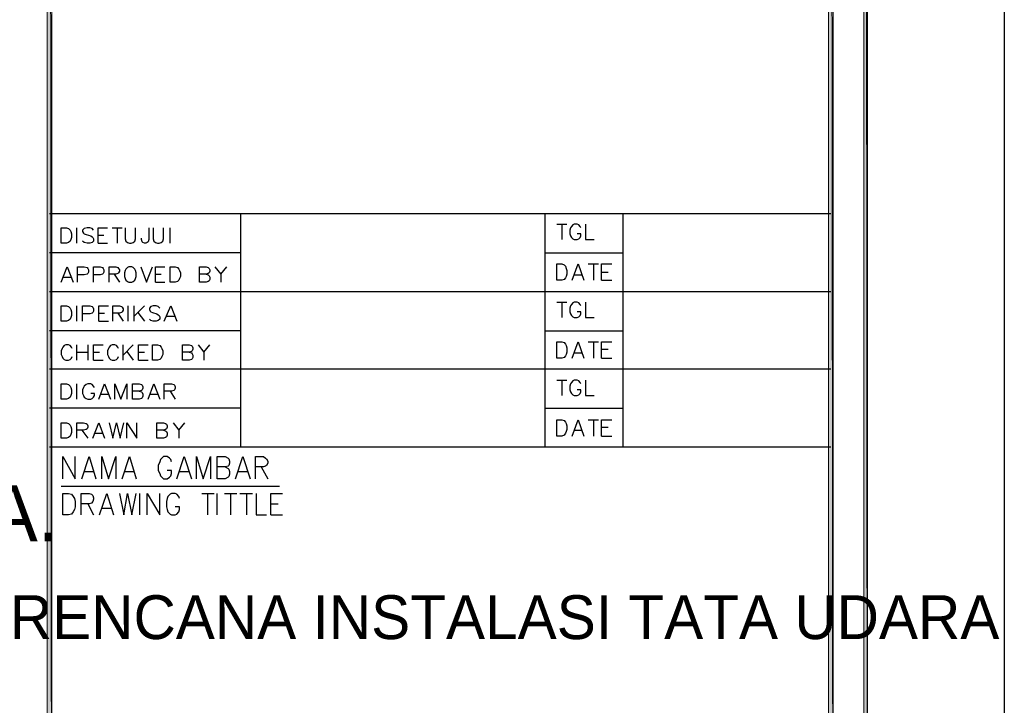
# Model space of a CAD drawing. Header units: millimetres. Extents: x 0 to 420, y 0 to 297.
# Tile 63 of 79: x 363 to 420, y 39 to 79. Entities that reach past the tile are written whole.
import ezdxf

# ---------------------------------------------------------------- set-up
doc = ezdxf.new("R2010")
doc.units = ezdxf.units.MM
for name, color, linetype in [('FILL_000000', 7, 'Continuous'), ('LINE_000000', 7, 'Continuous'), ('TEXT', 7, 'Continuous')]:
    doc.layers.add(name, color=color, linetype=linetype)

msp = doc.modelspace()

# ---------------------------------------------------------------- hatches: boundary and pattern name
at = {"layer": 'FILL_000000'}
h = msp.add_hatch(color=7, dxfattribs=at)
h.dxf.hatch_style = 1
h.paths.add_polyline_path([(412.284, 7.874), (412.073, 288.84), (412.284, 289.052), (412.284, 7.874)])
h = msp.add_hatch(color=7, dxfattribs=at)
h.dxf.hatch_style = 1
h.paths.add_polyline_path([(412.073, 8.086), (412.284, 7.874), (412.073, 288.84), (412.073, 8.086)])
h = msp.add_hatch(color=7, dxfattribs=at)
h.dxf.hatch_style = 1
h.paths.add_polyline_path([(410.295, 9.864), (410.041, 286.808), (410.295, 287.062), (410.295, 9.864)])
h = msp.add_hatch(color=7, dxfattribs=at)
h.dxf.hatch_style = 1
h.paths.add_polyline_path([(365.294, 286.935), (365.04, 286.935), (365.294, 9.991), (365.294, 286.935)])
h = msp.add_hatch(color=7, dxfattribs=at)
h.dxf.hatch_style = 1
h.paths.add_polyline_path([(365.04, 286.935), (365.294, 9.991), (365.04, 9.991), (365.04, 286.935)])
h = msp.add_hatch(color=7, dxfattribs=at)
h.dxf.hatch_style = 1
h.paths.add_polyline_path([(410.041, 10.118), (410.295, 9.864), (410.041, 286.808), (410.041, 10.118)])

# ---------------------------------------------------------------- linework, layer by layer
at = {"layer": 'LINE_000000', "lineweight": 25}
for p, q in [((410.168, 67.733), (365.167, 67.733)), ((376.174, 67.733), (376.174, 54.314)), ((393.7, 67.733), (393.7, 54.314)), ((398.187, 67.733), (398.187, 54.314)), ((366.734, 66.04), (366.734, 66.929)), ((368.766, 66.929), (369.358, 66.929)), ((369.062, 66.929), (369.062, 66.04)), ((372.11, 66.04), (372.11, 66.929)), ((394.377, 67.141), (394.97, 67.141)), ((394.674, 67.141), (394.674, 66.252)), ((367.961, 66.506), (368.3, 66.506)), ((367.961, 66.04), (368.512, 66.04)), ((376.174, 65.49), (365.167, 65.49)), ((393.7, 65.49), (398.187, 65.49)), ((396.198, 64.855), (396.79, 64.855)), ((396.494, 64.855), (396.494, 63.923)), ((365.972, 64.093), (366.395, 64.093)), ((368.893, 64.262), (369.189, 63.796)), ((371.263, 64.262), (371.602, 64.262)), ((375.031, 64.262), (375.031, 63.796)), ((395.393, 64.22), (395.817, 64.22)), ((396.96, 64.389), (397.341, 64.389)), ((371.263, 63.796), (371.814, 63.796)), ((396.96, 63.923), (397.552, 63.923)), ((410.168, 63.246), (365.167, 63.246)), ((366.734, 61.553), (366.734, 62.442)), ((369.697, 61.553), (369.697, 62.442)), ((370.036, 61.553), (370.036, 62.442)), ((370.628, 62.442), (370.036, 61.849)), ((394.377, 62.653), (394.97, 62.653)), ((394.674, 62.653), (394.674, 61.764)), ((368.004, 62.018), (368.342, 62.018)), ((369.104, 62.018), (369.401, 61.553)), ((370.247, 62.061), (370.628, 61.553)), ((371.898, 61.849), (372.364, 61.849)), ((368.004, 61.553), (368.554, 61.553)), ((376.174, 61.002), (365.167, 61.002)), ((393.7, 61.002), (398.187, 61.002)), ((366.734, 59.309), (366.734, 60.198)), ((367.369, 60.198), (367.369, 59.309)), ((369.401, 59.309), (369.401, 60.198)), ((369.993, 60.198), (369.401, 59.605)), ((396.198, 60.367), (396.79, 60.367)), ((396.494, 60.367), (396.494, 59.436)), ((366.734, 59.775), (367.369, 59.775)), ((367.707, 59.775), (368.046, 59.775)), ((369.612, 59.817), (369.993, 59.309)), ((370.29, 59.775), (370.628, 59.775)), ((374.057, 59.775), (374.057, 59.309)), ((395.393, 59.732), (395.817, 59.732)), ((396.96, 59.944), (397.341, 59.944)), ((367.707, 59.309), (368.258, 59.309)), ((370.29, 59.309), (370.84, 59.309)), ((396.96, 59.436), (397.552, 59.436)), ((410.168, 58.801), (365.167, 58.801)), ((366.734, 57.065), (366.734, 57.954)), ((394.377, 58.166), (394.97, 58.166)), ((394.674, 58.166), (394.674, 57.277)), ((368.131, 57.362), (368.554, 57.362)), ((370.967, 57.362), (371.39, 57.362)), ((372.11, 57.531), (372.406, 57.065)), ((376.174, 56.557), (365.167, 56.557)), ((393.7, 56.557), (398.187, 56.557)), ((396.198, 55.88), (396.79, 55.88)), ((396.494, 55.88), (396.494, 54.949)), ((367.03, 55.287), (367.369, 54.822)), ((367.792, 55.118), (368.215, 55.118)), ((372.618, 55.287), (372.618, 54.822)), ((395.393, 55.287), (395.817, 55.287)), ((396.96, 55.457), (397.341, 55.457)), ((396.96, 54.949), (397.552, 54.949)), ((410.168, 54.314), (365.167, 54.314)), ((367.199, 52.917), (367.707, 52.917)), ((369.528, 52.917), (370.036, 52.917)), ((372.66, 52.917), (373.168, 52.917)), ((376.047, 52.917), (376.555, 52.917)), ((377.359, 53.171), (377.74, 52.493)), ((365.845, 52.07), (378.418, 52.07)), ((370.374, 50.419), (370.374, 51.647)), ((373.93, 51.647), (374.65, 51.647)), ((374.269, 51.647), (374.269, 50.419)), ((374.819, 50.419), (374.819, 51.647)), ((375.243, 51.647), (375.962, 51.647)), ((375.581, 51.647), (375.581, 50.419)), ((376.132, 51.647), (376.851, 51.647)), ((376.513, 51.647), (376.513, 50.419)), ((367.369, 51.054), (367.707, 50.419)), ((377.91, 51.054), (378.333, 51.054)), ((368.215, 50.8), (368.723, 50.8)), ((377.91, 50.419), (378.587, 50.419))]:
    msp.add_line(p, q, dxfattribs=at)
for points in [[(0.212, 0), (0.212, 296.926), (420.158, 296.926), (420.158, 0), (0.212, 0)], [(365.845, 66.04), (365.845, 66.929), (366.141, 66.929), (366.268, 66.887), (366.353, 66.802), (366.395, 66.717), (366.437, 66.59), (366.437, 66.379), (366.395, 66.252), (366.353, 66.167), (366.268, 66.082), (366.141, 66.04), (365.845, 66.04)], [(369.739, 64.685), (369.655, 64.643), (369.57, 64.558), (369.528, 64.474), (369.485, 64.347), (369.485, 64.135), (369.528, 64.008), (369.57, 63.923), (369.655, 63.839), (369.739, 63.796), (369.909, 63.796), (369.993, 63.839), (370.078, 63.923), (370.12, 64.008), (370.163, 64.135), (370.163, 64.347), (370.12, 64.474), (370.078, 64.558), (369.993, 64.643), (369.909, 64.685), (369.739, 64.685)], [(372.11, 63.796), (372.11, 64.685), (372.406, 64.685), (372.533, 64.643), (372.618, 64.558), (372.66, 64.474), (372.703, 64.347), (372.703, 64.135), (372.66, 64.008), (372.618, 63.923), (372.533, 63.839), (372.406, 63.796), (372.11, 63.796)], [(394.377, 63.923), (394.377, 64.855), (394.674, 64.855), (394.801, 64.812), (394.885, 64.728), (394.928, 64.601), (394.97, 64.474), (394.97, 64.262), (394.928, 64.135), (394.885, 64.05), (394.801, 63.966), (394.674, 63.923), (394.377, 63.923)], [(365.845, 61.553), (365.845, 62.442), (366.141, 62.442), (366.268, 62.399), (366.353, 62.315), (366.395, 62.23), (366.437, 62.103), (366.437, 61.891), (366.395, 61.764), (366.353, 61.68), (366.268, 61.595), (366.141, 61.553), (365.845, 61.553)], [(371.094, 59.309), (371.094, 60.198), (371.39, 60.198), (371.517, 60.156), (371.602, 60.071), (371.644, 59.986), (371.687, 59.859), (371.687, 59.648), (371.644, 59.521), (371.602, 59.436), (371.517, 59.351), (371.39, 59.309), (371.094, 59.309)], [(394.377, 59.436), (394.377, 60.367), (394.674, 60.367), (394.801, 60.325), (394.885, 60.24), (394.928, 60.156), (394.97, 60.029), (394.97, 59.775), (394.928, 59.648), (394.885, 59.563), (394.801, 59.478), (394.674, 59.436), (394.377, 59.436)], [(365.845, 57.065), (365.845, 57.954), (366.141, 57.954), (366.268, 57.912), (366.353, 57.827), (366.395, 57.743), (366.437, 57.616), (366.437, 57.404), (366.395, 57.277), (366.353, 57.192), (366.268, 57.108), (366.141, 57.065), (365.845, 57.065)], [(365.845, 54.822), (365.845, 55.711), (366.141, 55.711), (366.268, 55.668), (366.353, 55.584), (366.395, 55.499), (366.437, 55.372), (366.437, 55.16), (366.395, 55.033), (366.353, 54.949), (366.268, 54.864), (366.141, 54.822), (365.845, 54.822)], [(394.377, 54.949), (394.377, 55.88), (394.674, 55.88), (394.801, 55.838), (394.885, 55.753), (394.928, 55.668), (394.97, 55.541), (394.97, 55.33), (394.928, 55.203), (394.885, 55.118), (394.801, 54.991), (394.674, 54.949), (394.377, 54.949)], [(365.929, 50.419), (365.929, 51.647), (366.268, 51.647), (366.437, 51.604), (366.522, 51.477), (366.607, 51.35), (366.649, 51.181), (366.649, 50.885), (366.607, 50.715), (366.522, 50.588), (366.437, 50.461), (366.268, 50.419), (365.929, 50.419)]]:
    msp.add_lwpolyline(points, close=True, dxfattribs=at)
at = {"layer": 'LINE_000000', "lineweight": 0}
for points in [[(412.284, 7.874), (412.073, 288.84), (412.284, 289.052), (412.284, 7.874)], [(412.073, 8.086), (412.284, 7.874), (412.073, 288.84), (412.073, 8.086)], [(410.295, 9.864), (410.041, 286.808), (410.295, 287.062), (410.295, 9.864)], [(365.294, 286.935), (365.04, 286.935), (365.294, 9.991), (365.294, 286.935)], [(365.04, 286.935), (365.294, 9.991), (365.04, 9.991), (365.04, 286.935)], [(410.041, 10.118), (410.295, 9.864), (410.041, 286.808), (410.041, 10.118)]]:
    msp.add_lwpolyline(points, close=True, dxfattribs=at)
at = {"layer": 'LINE_000000', "lineweight": 25}
for points in [[(367.707, 66.802), (367.623, 66.887), (367.496, 66.929), (367.326, 66.929), (367.157, 66.887), (367.072, 66.802), (367.072, 66.717), (367.115, 66.633), (367.157, 66.59), (367.284, 66.548), (367.538, 66.463), (367.623, 66.421), (367.665, 66.379), (367.707, 66.294), (367.707, 66.167), (367.623, 66.082), (367.496, 66.04), (367.326, 66.04), (367.157, 66.082), (367.072, 66.167)], [(367.961, 66.04), (367.961, 66.929), (368.512, 66.929)], [(369.528, 66.929), (369.528, 66.294), (369.57, 66.167), (369.655, 66.082), (369.782, 66.04), (369.866, 66.04), (369.993, 66.082), (370.078, 66.167), (370.12, 66.294), (370.12, 66.929)], [(370.882, 66.929), (370.882, 66.252), (370.84, 66.125), (370.798, 66.082), (370.713, 66.04), (370.628, 66.04), (370.544, 66.082), (370.501, 66.125), (370.459, 66.252), (370.459, 66.336)], [(371.136, 66.929), (371.136, 66.294), (371.179, 66.167), (371.263, 66.082), (371.39, 66.04), (371.475, 66.04), (371.602, 66.082), (371.687, 66.167), (371.729, 66.294), (371.729, 66.929)], [(395.774, 66.929), (395.732, 67.014), (395.647, 67.098), (395.563, 67.141), (395.393, 67.141), (395.309, 67.098), (395.224, 67.014), (395.182, 66.929), (395.139, 66.802), (395.139, 66.59), (395.182, 66.463), (395.224, 66.379), (395.309, 66.294), (395.393, 66.252), (395.563, 66.252), (395.647, 66.294), (395.732, 66.379), (395.774, 66.463), (395.774, 66.59), (395.563, 66.59)], [(396.028, 67.141), (396.028, 66.252), (396.536, 66.252)], [(365.845, 63.796), (366.183, 64.685), (366.522, 63.796)], [(366.776, 63.796), (366.776, 64.685), (367.157, 64.685), (367.326, 64.643), (367.369, 64.601), (367.411, 64.516), (367.411, 64.389), (367.369, 64.304), (367.326, 64.262), (367.157, 64.22), (366.776, 64.22)], [(367.707, 63.796), (367.707, 64.685), (368.088, 64.685), (368.215, 64.643), (368.258, 64.601), (368.3, 64.516), (368.3, 64.389), (368.258, 64.304), (368.215, 64.262), (368.088, 64.22), (367.707, 64.22)], [(368.596, 63.796), (368.596, 64.685), (368.977, 64.685), (369.104, 64.643), (369.147, 64.601), (369.189, 64.516), (369.189, 64.431), (369.147, 64.347), (369.104, 64.304), (368.977, 64.262), (368.596, 64.262)], [(370.417, 64.685), (370.755, 63.796), (371.094, 64.685)], [(371.263, 63.796), (371.263, 64.685), (371.814, 64.685)], [(374.184, 64.262), (374.311, 64.22), (374.354, 64.177), (374.396, 64.093), (374.396, 63.966), (374.354, 63.881), (374.311, 63.839), (374.184, 63.796), (373.803, 63.796), (373.803, 64.685), (374.184, 64.685), (374.311, 64.643), (374.354, 64.601), (374.396, 64.516), (374.396, 64.431), (374.354, 64.347), (374.311, 64.304), (374.184, 64.262), (373.803, 64.262)], [(374.692, 64.685), (375.031, 64.262), (375.37, 64.685)], [(395.266, 63.923), (395.605, 64.855), (395.944, 63.923)], [(396.96, 63.923), (396.96, 64.855), (397.552, 64.855)], [(367.072, 61.553), (367.072, 62.442), (367.496, 62.442), (367.623, 62.399), (367.665, 62.357), (367.707, 62.272), (367.707, 62.145), (367.665, 62.061), (367.623, 62.018), (367.496, 61.976), (367.072, 61.976)], [(368.004, 61.553), (368.004, 62.442), (368.554, 62.442)], [(368.808, 61.553), (368.808, 62.442), (369.189, 62.442), (369.316, 62.399), (369.358, 62.357), (369.401, 62.272), (369.401, 62.188), (369.358, 62.103), (369.316, 62.061), (369.189, 62.018), (368.808, 62.018)], [(371.517, 62.315), (371.433, 62.399), (371.306, 62.442), (371.136, 62.442), (371.009, 62.399), (370.925, 62.315), (370.925, 62.23), (370.967, 62.145), (371.009, 62.103), (371.094, 62.061), (371.348, 61.976), (371.433, 61.934), (371.475, 61.891), (371.517, 61.807), (371.517, 61.68), (371.433, 61.595), (371.306, 61.553), (371.136, 61.553), (371.009, 61.595), (370.925, 61.68)], [(371.771, 61.553), (372.152, 62.442), (372.491, 61.553)], [(395.774, 62.442), (395.732, 62.526), (395.647, 62.611), (395.563, 62.653), (395.393, 62.653), (395.309, 62.611), (395.224, 62.526), (395.182, 62.442), (395.139, 62.315), (395.139, 62.103), (395.182, 61.976), (395.224, 61.891), (395.309, 61.807), (395.393, 61.764), (395.563, 61.764), (395.647, 61.807), (395.732, 61.891), (395.774, 61.976), (395.774, 62.103), (395.563, 62.103)], [(396.028, 62.653), (396.028, 61.764), (396.536, 61.764)], [(366.48, 59.986), (366.437, 60.071), (366.353, 60.156), (366.268, 60.198), (366.099, 60.198), (366.014, 60.156), (365.929, 60.071), (365.887, 59.986), (365.845, 59.859), (365.845, 59.648), (365.887, 59.521), (365.929, 59.436), (366.014, 59.351), (366.099, 59.309), (366.268, 59.309), (366.353, 59.351), (366.437, 59.436), (366.48, 59.521)], [(367.707, 59.309), (367.707, 60.198), (368.258, 60.198)], [(369.147, 59.986), (369.104, 60.071), (369.02, 60.156), (368.935, 60.198), (368.766, 60.198), (368.681, 60.156), (368.596, 60.071), (368.554, 59.986), (368.512, 59.859), (368.512, 59.648), (368.554, 59.521), (368.596, 59.436), (368.681, 59.351), (368.766, 59.309), (368.935, 59.309), (369.02, 59.351), (369.104, 59.436), (369.147, 59.521)], [(370.29, 59.309), (370.29, 60.198), (370.84, 60.198)], [(373.211, 59.775), (373.338, 59.732), (373.38, 59.69), (373.422, 59.605), (373.422, 59.478), (373.38, 59.394), (373.338, 59.351), (373.211, 59.309), (372.83, 59.309), (372.83, 60.198), (373.211, 60.198), (373.338, 60.156), (373.38, 60.113), (373.422, 60.029), (373.422, 59.944), (373.38, 59.859), (373.338, 59.817), (373.211, 59.775), (372.83, 59.775)], [(373.719, 60.198), (374.057, 59.775), (374.396, 60.198)], [(395.266, 59.436), (395.605, 60.367), (395.944, 59.436)], [(396.96, 59.436), (396.96, 60.367), (397.552, 60.367)], [(367.75, 57.743), (367.707, 57.827), (367.623, 57.912), (367.538, 57.954), (367.369, 57.954), (367.284, 57.912), (367.157, 57.827), (367.115, 57.743), (367.072, 57.616), (367.072, 57.404), (367.115, 57.277), (367.157, 57.192), (367.284, 57.108), (367.369, 57.065), (367.538, 57.065), (367.623, 57.108), (367.707, 57.192), (367.75, 57.277), (367.75, 57.404), (367.538, 57.404)], [(368.004, 57.065), (368.342, 57.954), (368.681, 57.065)], [(368.935, 57.065), (368.935, 57.954), (369.274, 57.065), (369.612, 57.954), (369.612, 57.065)], [(370.332, 57.531), (370.459, 57.489), (370.501, 57.446), (370.544, 57.362), (370.544, 57.235), (370.501, 57.15), (370.459, 57.108), (370.332, 57.065), (369.951, 57.065), (369.951, 57.954), (370.332, 57.954), (370.459, 57.912), (370.501, 57.87), (370.544, 57.785), (370.544, 57.7), (370.501, 57.616), (370.459, 57.573), (370.332, 57.531), (369.951, 57.531)], [(370.84, 57.065), (371.179, 57.954), (371.517, 57.065)], [(371.771, 57.065), (371.771, 57.954), (372.195, 57.954), (372.322, 57.912), (372.364, 57.87), (372.406, 57.785), (372.406, 57.7), (372.364, 57.616), (372.322, 57.573), (372.195, 57.531), (371.771, 57.531)], [(395.774, 57.954), (395.732, 58.039), (395.647, 58.124), (395.563, 58.166), (395.393, 58.166), (395.309, 58.124), (395.224, 58.039), (395.182, 57.954), (395.139, 57.827), (395.139, 57.616), (395.182, 57.489), (395.224, 57.404), (395.309, 57.319), (395.393, 57.277), (395.563, 57.277), (395.647, 57.319), (395.732, 57.404), (395.774, 57.489), (395.774, 57.616), (395.563, 57.616)], [(396.028, 58.166), (396.028, 57.277), (396.536, 57.277)], [(366.734, 54.822), (366.734, 55.711), (367.115, 55.711), (367.284, 55.668), (367.326, 55.626), (367.369, 55.541), (367.369, 55.457), (367.326, 55.372), (367.284, 55.33), (367.115, 55.287), (366.734, 55.287)], [(367.665, 54.822), (368.004, 55.711), (368.342, 54.822)], [(368.596, 55.711), (368.808, 54.822), (369.02, 55.711), (369.231, 54.822), (369.443, 55.711)], [(369.612, 54.822), (369.612, 55.711), (370.205, 54.822), (370.205, 55.711)], [(371.729, 55.287), (371.856, 55.245), (371.898, 55.203), (371.941, 55.118), (371.941, 54.991), (371.898, 54.906), (371.856, 54.864), (371.729, 54.822), (371.348, 54.822), (371.348, 55.711), (371.729, 55.711), (371.856, 55.668), (371.898, 55.626), (371.941, 55.541), (371.941, 55.457), (371.898, 55.372), (371.856, 55.33), (371.729, 55.287), (371.348, 55.287)], [(372.279, 55.711), (372.618, 55.287), (372.957, 55.711)], [(395.266, 54.949), (395.605, 55.88), (395.944, 54.949)], [(396.96, 54.949), (396.96, 55.88), (397.552, 55.88)], [(365.929, 52.493), (365.929, 53.763), (366.649, 52.493), (366.649, 53.763)], [(367.03, 52.493), (367.453, 53.763), (367.834, 52.493)], [(368.173, 52.493), (368.173, 53.763), (368.554, 52.493), (368.977, 53.763), (368.977, 52.493)], [(369.358, 52.493), (369.782, 53.763), (370.163, 52.493)], [(372.195, 53.467), (372.152, 53.594), (372.068, 53.679), (371.941, 53.763), (371.729, 53.763), (371.644, 53.679), (371.56, 53.594), (371.517, 53.467), (371.433, 53.255), (371.433, 52.959), (371.517, 52.79), (371.56, 52.663), (371.644, 52.578), (371.729, 52.493), (371.941, 52.493), (372.068, 52.578), (372.152, 52.663), (372.195, 52.79), (372.195, 52.959), (371.941, 52.959)], [(372.491, 52.493), (372.914, 53.763), (373.338, 52.493)], [(373.634, 52.493), (373.634, 53.763), (374.015, 52.493), (374.438, 53.763), (374.438, 52.493)], [(375.285, 53.171), (375.454, 53.086), (375.497, 53.044), (375.539, 52.917), (375.539, 52.747), (375.497, 52.62), (375.454, 52.578), (375.285, 52.493), (374.819, 52.493), (374.819, 53.763), (375.285, 53.763), (375.454, 53.679), (375.497, 53.636), (375.539, 53.509), (375.539, 53.382), (375.497, 53.255), (375.454, 53.213), (375.285, 53.171), (374.819, 53.171)], [(375.878, 52.493), (376.301, 53.763), (376.724, 52.493)], [(377.021, 52.493), (377.021, 53.763), (377.486, 53.763), (377.613, 53.679), (377.656, 53.636), (377.74, 53.509), (377.74, 53.382), (377.656, 53.255), (377.613, 53.213), (377.486, 53.171), (377.021, 53.171)], [(366.988, 50.419), (366.988, 51.647), (367.453, 51.647), (367.58, 51.604), (367.665, 51.52), (367.707, 51.393), (367.707, 51.308), (367.665, 51.181), (367.58, 51.096), (367.453, 51.054), (366.988, 51.054)], [(368.046, 50.419), (368.469, 51.647), (368.85, 50.419)], [(369.189, 51.647), (369.443, 50.419), (369.655, 51.647), (369.909, 50.419), (370.163, 51.647)], [(370.798, 50.419), (370.798, 51.647), (371.517, 50.419), (371.517, 51.647)], [(372.66, 51.35), (372.618, 51.477), (372.491, 51.604), (372.406, 51.647), (372.195, 51.647), (372.11, 51.604), (371.983, 51.477), (371.941, 51.35), (371.898, 51.181), (371.898, 50.885), (371.941, 50.715), (371.983, 50.588), (372.11, 50.461), (372.195, 50.419), (372.406, 50.419), (372.491, 50.461), (372.618, 50.588), (372.66, 50.715), (372.66, 50.885), (372.406, 50.885)], [(377.063, 51.647), (377.063, 50.419), (377.656, 50.419)], [(377.91, 50.419), (377.91, 51.647), (378.587, 51.647)]]:
    msp.add_lwpolyline(points, dxfattribs=at)

# ---------------------------------------------------------------- texts
at = {"layer": 'TEXT'}
for s, height, p in [('23 DA.', 3.2271, (352.493, 48.895)), ('RENCANA INSTALASI TATA UDARA', 2.52315, (362.881, 43.265))]:
    msp.add_text(s, height=height, dxfattribs=at).set_placement(p)

doc.saveas('drawing.dxf')
